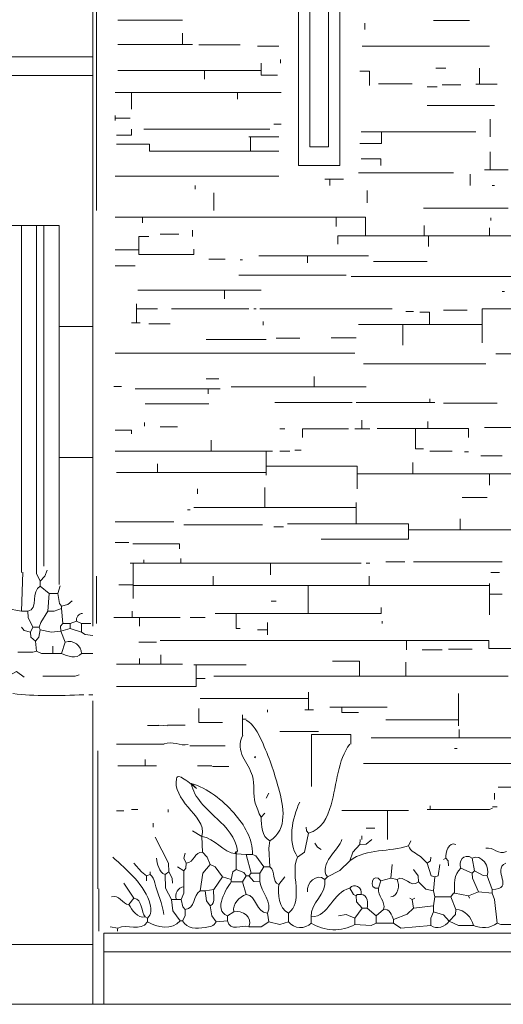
# Model space of a CAD drawing. Header units: millimetres. Extents: x 0 to 19989, y 0 to 8213.
# Tile 2 of 26: x 2562 to 4023, y 0 to 2974. Entities that reach past the tile are written whole.
import ezdxf

# ---------------------------------------------------------------- set-up
doc = ezdxf.new("R2010")
doc.units = ezdxf.units.MM
for name, color, linetype, lineweight in [('ARCH', 7, 'Continuous', 13), ('GROUND', 7, 'Continuous', 13), ('LOUVERS', 7, 'Continuous', 13), ('MASONRY', 7, 'Continuous', 13), ('PLANTS', 7, 'Continuous', 13)]:
    doc.layers.add(name, color=color, linetype=linetype, lineweight=lineweight)

msp = doc.modelspace()

# ---------------------------------------------------------------- linework, layer by layer
at = {"layer": 'ARCH', "color": 7, "lineweight": 13}
for p, q in [((3405, 2533.9), (3405, 3382.4)), ((3529.4, 3382.4), (3529.4, 2533.9)), ((3438.9, 2590.5), (3438.9, 3337.1)), ((3495.5, 3337.1), (3495.5, 2590.5)), ((2782.8, 2997.7), (2782.8, 2862)), ((610.9, 2862), (2782.8, 2862)), ((2782.8, 2862), (2782.8, 2805.4)), ((2782.8, 2805.4), (644.8, 2805.4)), ((2782.8, 2805.4), (2782.8, 2047.5)), ((3495.5, 2590.5), (3438.9, 2590.5)), ((3529.4, 2533.9), (3405, 2533.9)), ((2681, 2047.5), (2782.8, 2047.5)), ((2782.8, 2047.5), (2782.8, 1651.6)), ((2681, 1651.6), (2782.8, 1651.6)), ((2782.8, 1651.6), (2782.8, 1142.5)), ((2782.8, 916.3), (2782.8, 226.2)), ((2782.8, 226.2), (2782.8, 181)), ((2816.7, 214.9), (7873.3, 214.9)), ((2816.7, 158.4), (2816.7, 214.9)), ((1030.9, 181), (2782.8, 181)), ((2782.8, 181), (2782.8, 0)), ((2816.7, 0), (2816.7, 158.4)), ((2816.7, 158.4), (7873.3, 158.4))]:
    msp.add_line(p, q, dxfattribs=at)
at = {"layer": 'GROUND', "color": 7, "lineweight": 13}
for p, q in [((610.9, 0), (2782.8, 0)), ((2782.8, 0), (2816.7, 0)), ((2816.7, 0), (7873.3, 0))]:
    msp.add_line(p, q, dxfattribs=at)
at = {"layer": 'LOUVERS', "color": 7, "lineweight": 13}
for p, q in [((2529, 2352.9), (2567.6, 2352.9)), ((2567.6, 2352.9), (2613.3, 2352.9)), ((2567.6, 2352.9), (2567.6, 1304.1)), ((2613.3, 2352.9), (2635.2, 2352.9)), ((2613.3, 2352.9), (2613.3, 1317.1)), ((2635.2, 2352.9), (2681, 2352.9)), ((2635.2, 2352.9), (2635.2, 1323.4)), ((2681, 2352.9), (2681, 2047.5)), ((2681, 2047.5), (2681, 1651.6)), ((2681, 1651.6), (2681, 1267.8))]:
    msp.add_line(p, q, dxfattribs=at)
at = {"layer": 'MASONRY', "color": 7, "lineweight": 13}
for p, q in [((2794.1, 2813), (2794.1, 3012.8)), ((2858.2, 2973.2), (3054.3, 2973.2)), ((3604.8, 2963.8), (3604.8, 2944.9)), ((3921.6, 2971.3), (3812.2, 2971.3)), ((3054.3, 2899.7), (3054.3, 2933.6)), ((3054.3, 2899.7), (2858.2, 2899.7)), ((3054.3, 2899.7), (3084.5, 2899.7)), ((3103.3, 2897.8), (3227.8, 2897.8)), ((3280.5, 2894), (3344.6, 2894)), ((3981.9, 2894), (3597.3, 2894)), ((3291.9, 2843.1), (3291.9, 2820.5)), ((3350.3, 2843.1), (3350.3, 2854.4)), ((3849.9, 2828.1), (3819.8, 2828.1)), ((3951.7, 2779), (3951.7, 2828.1)), ((2794.1, 2813), (2794.1, 2417)), ((3120.3, 2820.5), (2858.2, 2820.5)), ((3120.3, 2820.5), (3120.3, 2794.1)), ((3120.3, 2820.5), (3291.9, 2820.5)), ((3291.9, 2806.6), (3291.9, 2820.5)), ((3340.9, 2806.6), (3291.9, 2806.6)), ((3589.7, 2818.5), (3619.3, 2818.5)), ((3619.3, 2818.5), (3619.3, 2775.3)), ((3646.3, 2780.9), (3748.1, 2780.9)), ((3823.5, 2771.5), (3793.4, 2771.5)), ((3838.6, 2777.1), (3895.2, 2777.1)), ((3951.7, 2779), (3940.4, 2779)), ((4004.5, 2779), (3951.7, 2779)), ((2899.7, 2754.5), (2850.7, 2754.5)), ((2899.7, 2754.5), (2899.7, 2703.6)), ((2899.7, 2754.5), (3110.9, 2754.5)), ((3110.9, 2754.5), (3220.2, 2754.5)), ((3220.2, 2754.5), (3220.2, 2733.8)), ((3220.2, 2754.5), (3340.9, 2754.5)), ((3340.9, 2754.5), (3352.2, 2754.5)), ((3804.7, 2715.1), (3793.4, 2715.1)), ((3997, 2715.1), (3804.7, 2715.1)), ((2850.7, 2677.2), (2850.7, 2684.8)), ((2850.7, 2669.7), (2850.7, 2677.2)), ((2895.9, 2677.2), (2850.7, 2677.2)), ((3352.2, 2658.4), (3329.6, 2658.4)), ((3983.8, 2673.5), (3983.8, 2620.7)), ((2899.6, 2625), (2854.4, 2625)), ((2899.6, 2643.3), (2899.6, 2625)), ((3208.9, 2643.3), (2937.4, 2643.3)), ((3235.3, 2643.3), (3208.9, 2643.3)), ((3318.3, 2643.3), (3235.3, 2643.3)), ((3259.8, 2620.7), (3254.1, 2620.7)), ((3259.8, 2620.7), (3259.8, 2576.6)), ((3259.8, 2620.7), (3344.6, 2620.7)), ((3593.5, 2635.7), (3655.7, 2635.7)), ((3655.7, 2635.7), (3655.7, 2600.5)), ((3655.7, 2635.7), (3940.4, 2635.7)), ((2954.4, 2598), (2854.4, 2598)), ((2954.4, 2576.6), (2954.4, 2598)), ((3655.7, 2600.5), (3589.7, 2600.5)), ((3259.8, 2576.6), (2954.4, 2576.6)), ((3344.6, 2576.6), (3259.8, 2576.6)), ((3983.8, 2520.7), (3983.8, 2575.4)), ((3653.8, 2554.1), (3593.5, 2554.1)), ((3653.8, 2533.9), (3653.8, 2554.1)), ((2850.7, 2501.9), (3344.6, 2501.9)), ((3872.5, 2511.3), (3586, 2511.3)), ((3923.5, 2507.5), (3923.5, 2473.6)), ((3983.8, 2520.7), (3966.8, 2520.7)), ((3983.8, 2520.7), (4038.5, 2520.7)), ((3092, 2462.3), (3092, 2473.6)), ((3499.2, 2492.5), (3484.2, 2492.5)), ((3499.2, 2492.5), (3499.2, 2473.6)), ((3499.2, 2492.5), (3540.7, 2492.5)), ((3997, 2473.6), (3989.4, 2473.6)), ((3148.6, 2451), (3148.6, 2398.2)), ((3612.4, 2420.8), (3612.4, 2458.5)), ((2794.1, 2417), (2794.1, 2398.2)), ((4038.5, 2404.4), (3782.1, 2404.4)), ((2850.7, 2378.1), (2918.6, 2378.1)), ((2918.6, 2378.1), (2933.6, 2378.1)), ((2933.6, 2378.1), (3363.5, 2378.1)), ((2933.6, 2360.5), (2933.6, 2378.1)), ((3363.5, 2378.1), (3386.1, 2378.1)), ((3386.1, 2378.1), (3518.1, 2378.1)), ((3606.7, 2378.1), (3518.1, 2378.1)), ((3518.1, 2349.2), (3518.1, 2378.1)), ((3606.7, 2320.9), (3606.7, 2378.1)), ((3783.9, 2352.9), (3783.9, 2320.9)), ((3985.7, 2375.6), (3985.7, 2368)), ((3043, 2326.5), (2986.4, 2326.5)), ((3084.5, 2337.9), (3084.5, 2319)), ((3606.7, 2320.9), (3523.8, 2320.9)), ((3523.8, 2320.9), (3523.8, 2296.4)), ((3606.7, 2320.9), (3783.9, 2320.9)), ((3797.1, 2320.9), (3783.9, 2320.9)), ((3797.1, 2288.8), (3797.1, 2320.9)), ((3797.1, 2320.9), (3981.9, 2320.9)), ((3981.9, 2320.9), (3981.9, 2345.4)), ((4206.3, 2320.9), (3981.9, 2320.9)), ((2922.5, 2279.4), (2922.5, 2318.9)), ((2922.5, 2318.9), (2952.5, 2318.9)), ((2922.5, 2279.4), (2850.7, 2279.4)), ((2922.5, 2279.4), (2922.5, 2265.1)), ((2922.5, 2265.1), (3088.2, 2265.1)), ((3088.2, 2265.1), (3088.2, 2281.3)), ((3284.3, 2260.5), (3431.4, 2260.5)), ((3431.4, 2239.8), (3431.4, 2260.5)), ((3544.5, 2260.5), (3431.4, 2260.5)), ((3616.1, 2260.5), (3544.5, 2260.5)), ((3133.5, 2251.1), (3159.9, 2251.1)), ((3159.9, 2251.1), (3182.5, 2251.1)), ((3227.8, 2249.2), (3235.3, 2249.2)), ((3631.2, 2243.6), (3793.4, 2243.6)), ((2911, 2230.4), (2850.7, 2230.4)), ((3224, 2202.1), (3548.3, 2202.1)), ((4096.9, 2198.3), (3563.3, 2198.3)), ((3180.6, 2156.9), (2918.6, 2156.9)), ((3180.6, 2130.5), (3180.6, 2156.9)), ((3180.6, 2156.9), (3291.9, 2156.9)), ((4027.1, 2153.1), (4019.6, 2153.1)), ((2914.8, 2115.4), (2914.8, 2100.3)), ((2914.8, 2058.8), (2914.8, 2100.3)), ((2978.9, 2100.3), (2914.8, 2100.3)), ((3020.4, 2100.3), (3254.1, 2100.3)), ((3276.8, 2100.3), (3269.2, 2100.3)), ((3687.8, 2100.3), (3288.1, 2100.3)), ((3751.9, 2092.8), (3729.3, 2092.8)), ((3800.3, 2090.8), (3770.7, 2090.8)), ((3800.3, 2053.2), (3800.3, 2090.8)), ((3842.4, 2096.5), (3914, 2096.5)), ((3959.3, 2053.2), (3959.3, 2100.3)), ((3959.3, 2100.3), (3970.6, 2100.3)), ((3970.6, 2100.3), (4181.7, 2100.3)), ((2914.8, 2058.8), (2899.7, 2058.8)), ((2914.8, 2058.8), (2926.1, 2058.8)), ((2952.5, 2055.1), (3016.6, 2055.1)), ((3297.5, 2051.3), (3297.5, 2062.6)), ((3586, 2053.2), (3719.8, 2053.2)), ((3719.8, 1991), (3719.8, 2053.2)), ((3800.3, 2053.2), (3719.8, 2053.2)), ((3959.3, 2053.2), (3800.3, 2053.2)), ((3959.3, 2053.2), (3959.3, 1998.5)), ((3306.9, 2007.9), (3125.9, 2007.9)), ((3337.1, 2011.7), (3408.7, 2011.7)), ((3503, 2013.6), (3578.4, 2013.6)), ((2850.7, 1966.4), (3084.5, 1966.4)), ((3084.5, 1966.4), (3159.9, 1966.4)), ((3159.9, 1966.4), (3574.7, 1966.4)), ((4061.1, 1964.6), (4000.8, 1964.6)), ((3706.6, 1934.3), (3601.1, 1934.3)), ((3721.9, 1934.3), (3706.6, 1934.3)), ((3970.6, 1934.3), (3721.9, 1934.3)), ((3125.9, 1889.1), (3163.6, 1889.1)), ((3452.1, 1864.7), (3452.1, 1896.7)), ((2846.9, 1866.5), (2869.5, 1866.5)), ((3131.6, 1859), (2911, 1859)), ((3131.6, 1843.9), (3131.6, 1859)), ((3131.6, 1859), (3167.4, 1859)), ((3201.4, 1864.7), (3220.2, 1864.7)), ((3220.2, 1864.7), (3452.1, 1864.7)), ((3608.6, 1864.7), (3452.1, 1864.7)), ((3333.3, 1817.5), (3567.1, 1817.5)), ((3782.1, 1817.5), (3578.4, 1817.5)), ((3800.9, 1817.5), (3782.1, 1817.5)), ((3800.9, 1817.5), (3800.9, 1828.8)), ((3816, 1817.5), (3800.9, 1817.5)), ((4004.5, 1815.6), (3842.4, 1815.6)), ((2941.2, 1813.9), (3122.2, 1813.9)), ((3122.2, 1813.9), (3133.5, 1813.9)), ((2939.3, 1745.9), (2939.3, 1757.2)), ((3595.4, 1738.3), (3595.4, 1764.7)), ((3795.2, 1739.5), (3795.2, 1760.9)), ((2899.7, 1734.5), (2850.7, 1734.5)), ((2899.7, 1723.2), (2899.7, 1734.5)), ((2986.4, 1744), (3039.2, 1744)), ((3348.4, 1738.3), (3363.5, 1738.3)), ((3435.1, 1738.2), (3416.9, 1738.2)), ((3416.9, 1738.2), (3416.9, 1711.9)), ((3555.8, 1738.2), (3435.1, 1738.2)), ((3595.4, 1738.3), (3574.7, 1738.3)), ((3595.4, 1738.3), (3619.9, 1738.3)), ((3758.1, 1739.5), (3642.5, 1739.5)), ((3758.1, 1739.5), (3758.1, 1678)), ((3795.2, 1739.5), (3758.1, 1739.5)), ((3795.2, 1739.5), (3917.8, 1739.5)), ((3917.8, 1739.5), (3917.8, 1711.9)), ((3966.8, 1742.1), (4061.1, 1742.1)), ((3141, 1670.4), (3141, 1704.4)), ((3141, 1670.4), (2850.7, 1670.4)), ((3141, 1670.4), (3306.9, 1670.4)), ((3306.9, 1625.1), (3306.9, 1670.4)), ((3306.9, 1670.4), (3325.8, 1670.4)), ((3348.4, 1670.4), (3378.6, 1670.4)), ((3393.7, 1674.2), (3412.5, 1674.2)), ((3758.1, 1678), (3782.1, 1678)), ((3868.8, 1670.4), (3800.9, 1670.4)), ((3917.8, 1668.6), (3906.5, 1668.6)), ((3750, 1636.5), (3750, 1602.7)), ((3955.5, 1657.2), (4019.6, 1657.2)), ((2978.9, 1606.3), (2854.4, 1606.3)), ((2978.9, 1632.7), (2978.9, 1606.3)), ((3306.9, 1606.3), (2978.9, 1606.3)), ((3306.9, 1606.3), (3306.9, 1625.1)), ((3582.2, 1625.1), (3306.9, 1625.1)), ((3306.9, 1598.8), (3306.9, 1606.3)), ((3582.2, 1602.7), (3582.2, 1625.1)), ((3582.2, 1557.3), (3582.2, 1602.7)), ((3582.2, 1602.7), (3635, 1602.7)), ((3635, 1602.7), (3750, 1602.7)), ((3782.1, 1602.7), (3750, 1602.7)), ((3981.9, 1602.7), (3782.1, 1602.7)), ((3981.9, 1568.6), (3981.9, 1602.7)), ((4098.8, 1602.7), (3981.9, 1602.7)), ((3099.5, 1542.2), (3099.5, 1557.3)), ((3303.2, 1500.8), (3303.2, 1561.1)), ((3974.4, 1530.9), (3898.9, 1530.9)), ((3069.4, 1493.2), (3076.9, 1493.2)), ((3088.2, 1500.8), (3303.2, 1500.8)), ((3578.4, 1500.8), (3303.2, 1500.8)), ((3578.4, 1500.8), (3578.4, 1515.8)), ((3578.4, 1500.8), (3578.4, 1451.6)), ((2850.7, 1457.4), (3027.9, 1457.4)), ((3893.3, 1432.9), (3893.3, 1466.8)), ((3076.9, 1448), (3058.1, 1448)), ((3295.6, 1448), (3076.9, 1448)), ((3359.7, 1442.3), (3329.6, 1442.3)), ((3371, 1451.6), (3578.4, 1451.6)), ((3578.4, 1451.6), (3736.8, 1451.6)), ((3736.8, 1451.6), (3736.8, 1432.9)), ((3736.8, 1404.7), (3736.8, 1432.9)), ((3893.3, 1432.9), (3736.8, 1432.9)), ((3893.3, 1432.9), (4049.8, 1432.9)), ((3472.9, 1404.7), (3736.8, 1404.7)), ((2892.2, 1395.2), (2850.7, 1395.2)), ((3044.9, 1391.3), (2903.5, 1391.3)), ((3044.9, 1376.3), (3044.9, 1391.3)), ((2937.4, 1333), (2937.4, 1342.4)), ((3048.6, 1346.2), (3048.6, 1333)), ((2905.4, 1333), (2895.9, 1333)), ((2905.4, 1267), (2905.4, 1333)), ((2937.4, 1333), (2905.4, 1333)), ((2937.4, 1333), (3048.6, 1333)), ((3048.6, 1333), (3320.1, 1333)), ((3320.1, 1297.1), (3320.1, 1333)), ((3593.5, 1333), (3320.1, 1333)), ((3608.6, 1333), (3619.9, 1333)), ((3725.5, 1336.7), (3668.9, 1336.7)), ((3751.9, 1336.7), (4019.6, 1336.7)), ((2794.1, 1259.4), (2794.1, 1293.4)), ((3146.7, 1293.4), (3146.7, 1265)), ((3618, 1293.4), (3618, 1265)), ((4012.1, 1304.7), (3985.7, 1304.7)), ((2794.1, 1259.4), (2794.1, 1180.2)), ((2905.4, 1267), (2862, 1267)), ((2905.4, 1265), (2905.4, 1267)), ((2905.4, 1225.5), (2905.4, 1265)), ((2905.4, 1265), (3146.7, 1265)), ((3288.1, 1265), (3146.7, 1265)), ((3433.3, 1265), (3288.1, 1265)), ((3433.3, 1265), (3433.3, 1180.1)), ((3433.3, 1265), (3618, 1265)), ((3981.9, 1265), (3618, 1265)), ((3981.9, 1265), (3981.9, 1270.7)), ((3981.9, 1238.7), (3981.9, 1265)), ((3981.9, 1238.7), (3981.9, 1176.5)), ((3981.9, 1238.7), (4019.6, 1238.7)), ((3322, 1217.9), (3337.1, 1217.9)), ((3654, 1199.1), (3654, 1180.1)), ((2794.1, 1180.2), (2794.1, 1150.1)), ((2901.6, 1168.9), (2846.9, 1168.9)), ((2901.6, 1168.9), (2901.6, 1187.8)), ((2901.6, 1168.9), (2924.2, 1168.9)), ((2924.2, 1168.9), (2924.2, 1142.5)), ((2924.2, 1168.9), (3046.8, 1168.9)), ((3076.9, 1168.9), (3122.2, 1168.9)), ((3152.3, 1180.1), (3216.5, 1180.1)), ((3216.5, 1135), (3216.5, 1180.1)), ((3433.3, 1180.1), (3216.5, 1180.1)), ((3654, 1180.1), (3433.3, 1180.1)), ((3227.8, 1135), (3216.5, 1135)), ((3310.7, 1131.2), (3280.5, 1131.2)), ((3310.7, 1153.8), (3310.7, 1131.2)), ((3310.7, 1131.2), (3310.7, 1116.1)), ((3657.6, 1157.6), (3657.6, 1150.1)), ((2922.3, 1093.4), (2933.6, 1093.4)), ((2933.6, 1093.4), (2975.1, 1093.4)), ((2986.4, 1099.1), (3567.1, 1099.1)), ((3567.1, 1099.1), (3731.1, 1099.1)), ((3731.1, 1070.9), (3731.1, 1099.1)), ((3980, 1099.1), (3731.1, 1099.1)), ((3838.6, 1070.9), (3778.3, 1070.9)), ((3857.5, 1072.8), (3929.1, 1072.8)), ((3980, 1074.7), (3980, 1099.1)), ((4098.8, 1074.7), (3980, 1074.7)), ((2924.2, 1044.5), (2924.2, 1027.5)), ((2988.3, 1027.5), (2988.3, 1055.8)), ((2854.4, 1027.5), (2924.2, 1027.5)), ((2988.3, 1027.5), (2924.2, 1027.5)), ((3054.3, 1027.5), (2988.3, 1027.5)), ((3088.2, 1025.6), (3095.8, 1025.6)), ((3095.8, 984.2), (3095.8, 1025.6)), ((3246.6, 1025.6), (3095.8, 1025.6)), ((3570.9, 1037), (3506.8, 1037)), ((3589.1, 1037), (3570.9, 1037)), ((3589.1, 991.7), (3589.1, 1037)), ((3729.3, 991.7), (3729.3, 1033.2)), ((3095.8, 984.2), (3095.8, 960.3)), ((3095.8, 984.2), (3122.2, 984.2)), ((3148.6, 991.7), (3589.1, 991.7)), ((3589.1, 991.7), (3729.3, 991.7)), ((3729.3, 991.7), (4038.5, 991.7)), ((3095.8, 960.3), (2854.4, 960.3)), ((3107.1, 923.8), (3435.1, 923.8)), ((3435.1, 942.7), (3435.1, 923.8)), ((3435.1, 923.8), (3435.1, 889.9)), ((3887.6, 859.7), (3887.6, 938.9)), ((3103.4, 893.7), (3103.4, 850.8)), ((3535.1, 897.4), (3499.2, 897.4)), ((3535.1, 881.1), (3535.1, 897.4)), ((3672.7, 897.4), (3535.1, 897.4)), ((3235.3, 861.1), (3235.3, 874.8)), ((3310.7, 889.9), (3310.7, 882.4)), ((3423.8, 889.9), (3435.1, 889.9)), ((3450.2, 889.9), (3435.1, 889.9)), ((3586, 881.1), (3535.1, 881.1)), ((2982.8, 842.1), (2948.7, 842.1)), ((3061.8, 842.8), (3008.6, 842.8)), ((3103.4, 850.8), (3175, 850.8)), ((3246.9, 861.1), (3235.3, 861.1)), ((3235.3, 813), (3235.3, 861.1)), ((3684, 859.7), (3668.9, 859.7)), ((3887.6, 859.7), (3684, 859.7)), ((3887.6, 859.7), (3887.6, 840.9)), ((3465.3, 823.9), (3348.4, 823.9)), ((3555.8, 814.5), (3444.3, 814.5)), ((3444.3, 814.5), (3444.3, 658.3)), ((3563.1, 814.5), (3555.8, 814.5)), ((3563.1, 814.1), (3563.1, 814.5)), ((3563.1, 785.4), (3563.1, 812.6)), ((3868.8, 805.1), (3623.7, 805.1)), ((3889.5, 805.1), (3868.8, 805.1)), ((3889.5, 805.1), (3889.5, 829.6)), ((4117.6, 805.1), (3889.5, 805.1)), ((2854.4, 785.5), (2998.4, 785.5)), ((3075.7, 780.5), (3182.5, 780.5)), ((2797.9, 348.8), (2797.9, 765.5)), ((3876.3, 773), (3883.9, 773)), ((2941.2, 720.2), (2858.2, 720.2)), ((2941.2, 739.1), (2941.2, 720.2)), ((2941.2, 720.2), (2975.1, 720.2)), ((3193.8, 718.3), (3144.8, 718.3)), ((3601.1, 727.8), (4110.1, 727.8)), ((4117.6, 656.1), (4008.3, 656.1)), ((3997, 637.3), (3997, 618.4)), ((3802.8, 588.2), (3802.8, 599.5)), ((3990.9, 596.2), (4004.5, 596.2)), ((2877.1, 584.5), (2854.4, 584.5)), ((2899.7, 588.2), (2918.6, 588.2)), ((3010.9, 588.2), (3010.9, 580.7)), ((3535.8, 585.8), (3619.9, 585.8)), ((3619.9, 585.8), (3673.9, 585.8)), ((3673.9, 497.7), (3673.9, 585.8)), ((3736.8, 585.8), (3673.9, 585.8)), ((3802.8, 588.2), (3793.4, 588.2)), ((3802.8, 588.2), (3965.6, 588.2)), ((2965.7, 535.4), (2965.7, 546.8)), ((3596, 509), (3596, 497.7)), ((3635, 531.7), (3608.6, 531.7)), ((2801.7, 220.6), (2801.7, 226.2)), ((2857.3, 226.1), (2857.3, 220.6))]:
    msp.add_line(p, q, dxfattribs=at)
at = {"layer": 'PLANTS', "color": 7, "lineweight": 13}
for points in [[(2613.3, 1317.1), (2613.3, 1300.9), (2624.4, 1278.3)], [(2624.4, 1278.3), (2638.5, 1293.4), (2645.4, 1311.6)], [(2571.5, 1305.2), (2567.9, 1187.8)], [(2624.4, 1263.2), (2624.4, 1278.3)], [(2650.8, 1240.6), (2624.4, 1263.2)], [(2684.2, 1263.9), (2677.2, 1240.6)], [(2650.8, 1240.6), (2647.1, 1187.8)], [(2650.8, 1240.6), (2677.2, 1240.6)], [(2688.5, 1202.9), (2682.2, 1210.4), (2677.2, 1240.6)], [(2522.6, 1195.3), (2567.9, 1187.8)], [(2688.5, 1195.3), (2665.9, 1187.9), (2647.1, 1187.8)], [(2721.1, 1218.4), (2707.4, 1207.8), (2688.5, 1202.9)], [(2688.5, 1195.3), (2688.5, 1202.9)], [(2688.5, 1195.3), (2692.3, 1150.1)], [(2586.7, 1187.8), (2567.9, 1187.8)], [(2586.7, 1187.8), (2587.8, 1168.9), (2601.8, 1138.8)], [(2620.7, 1138.8), (2625.6, 1153.8), (2647.1, 1187.8)], [(2594.3, 1123.7), (2575.6, 1128.7), (2567.9, 1138.8)], [(2594.3, 1123.7), (2601.8, 1138.8)], [(2601.8, 1138.8), (2620.7, 1138.8)], [(2609.4, 1097.3), (2619.5, 1108.6), (2624.4, 1131.2)], [(2620.7, 1138.8), (2624.4, 1131.2)], [(2686.7, 1127.5), (2658.4, 1123.8), (2624.4, 1131.2)], [(2686.7, 1127.5), (2685.8, 1142.5), (2692.3, 1150.1)], [(2686.7, 1127.5), (2714.9, 1135)], [(2714.9, 1150.1), (2692.3, 1150.1)], [(2714.9, 1150.1), (2733.8, 1157.6)], [(2714.9, 1150.1), (2714.9, 1135)], [(2748.9, 1123.7), (2714.9, 1135)], [(2748.9, 1150.1), (2733.8, 1157.6)], [(2776.7, 1150.1), (2748.9, 1150.1)], [(2748.9, 1150.1), (2748.9, 1123.7)], [(2594.3, 1123.7), (2595.5, 1108.6), (2609.4, 1097.3)], [(2686.7, 1127.5), (2699.8, 1093.5)], [(2782.8, 1113.6), (2760.2, 1117.2), (2748.9, 1123.7)], [(2609.4, 1097.3), (2613.1, 1067.1)], [(2662.1, 1082.2), (2662.1, 1059.6)], [(2699.8, 1093.5), (2688.5, 1059.6)], [(2556.6, 1063.3), (2601.8, 1063.5), (2613.1, 1067.1)], [(2662.1, 1059.6), (2628.2, 1059.7), (2613.1, 1067.1)], [(2688.5, 1059.6), (2662.1, 1059.6)], [(2782.8, 1059.6), (2748.9, 1059.6)], [(2533.9, 995.5), (2552.8, 1005.4), (2575.4, 987.9)], [(2632, 991.7), (2730, 991.7), (2741.3, 995.5)], [(2771.5, 935.1), (2782.8, 935.1)], [(3008.6, 840.9), (2982.8, 843.3)], [(3142.7, 720.2), (3099.5, 720.2)], [(3314.5, 637.3), (3306.9, 622.2)], [(3291.9, 565.6), (3303.2, 576.9)], [(3965.6, 588.2), (3981.9, 588.2), (3990.9, 592.8)], [(3435.1, 516.6), (3428.8, 524.1), (3427.6, 535.4)], [(3112.7, 507.2), (3084.5, 524.1)], [(3112.7, 507.2), (3114.6, 460)], [(3435.1, 516.6), (3422.6, 460), (3401.2, 444.9)], [(2971.3, 505.3), (3011.8, 426.1), (3012.8, 399.7)], [(3318.3, 494), (3314.5, 471.3), (3318.3, 414.8)], [(3472.9, 467.6), (3461.5, 475.1), (3454, 486.4)], [(3589.7, 482.7), (3568.2, 460), (3559.6, 433.6)], [(3590.9, 497.7), (3589.7, 482.7)], [(3589.7, 482.7), (3608.6, 483.9), (3626.1, 497.7)], [(3744.3, 494), (3736.8, 478.9)], [(3065.6, 426.1), (3058.2, 441.2), (3061.8, 456.3)], [(3137.3, 422.3), (3128.7, 444.9), (3114.6, 460)], [(3215.7, 454.8), (3212.7, 460), (3220.2, 463.8)], [(3215.7, 454.8), (3220.2, 463.8)], [(3246.6, 452.5), (3215.7, 454.8)], [(3215.7, 454.8), (3216.4, 407.2)], [(3246.6, 452.5), (3265.5, 452.5)], [(3246.6, 452.5), (3261.7, 395.9)], [(3299.4, 414.8), (3275.7, 448.6), (3265.5, 452.5)], [(2907.2, 426.1), (2929.9, 399.7), (2944.9, 388.4)], [(3065.6, 426.1), (3064.4, 411), (3058.1, 403.5)], [(3137.3, 422.3), (3115.7, 395.9), (3107.1, 343.1)], [(3137.3, 422.3), (3152.3, 414.8), (3175, 384.6)], [(3491.7, 384.6), (3529.4, 404.5), (3559.6, 433.6)], [(3684, 380.8), (3687.8, 422.3)], [(3804.7, 444.9), (3803.5, 433.6), (3793.4, 426.1)], [(3816, 384.6), (3805.7, 388.5), (3793.4, 426.1)], [(3831.1, 422.3), (3826.1, 388.5), (3816, 384.6)], [(3849.9, 441.2), (3842.4, 437.4)], [(3849.9, 441.2), (3856.3, 433.6), (3857.5, 418.6)], [(3936.7, 403.5), (3929.1, 441.2)], [(2944.9, 388.4), (2956.3, 392.2)], [(2944.9, 388.4), (2944.9, 373.3)], [(2956.3, 399.7), (2956.3, 392.2)], [(3001.5, 392.2), (3012.8, 399.7)], [(3001.5, 392.2), (3002.6, 350.7), (3020.4, 316.7)], [(3024.1, 365.8), (3023.1, 380.8), (3012.8, 399.7)], [(3039.2, 414.8), (3058.1, 403.5)], [(3058.1, 354.4), (3058.1, 403.5)], [(3201.4, 377.1), (3206.3, 399.7), (3216.4, 407.2)], [(3246.6, 388.4), (3239.1, 398.5), (3216.4, 407.2)], [(3246.6, 388.4), (3235.3, 369.5)], [(3246.6, 388.4), (3254.1, 388.4)], [(3261.7, 395.9), (3254.1, 388.4)], [(3288.1, 369.5), (3269.2, 370.7), (3254.1, 388.4)], [(3288.1, 395.9), (3261.7, 395.9)], [(3288.1, 395.9), (3299.4, 414.8)], [(3288.1, 395.9), (3288.1, 369.5)], [(3299.4, 414.8), (3318.3, 414.8)], [(3767, 369.5), (3765.8, 388.4), (3751.9, 407.2)], [(3929.1, 395.9), (3895.2, 411)], [(3936.7, 403.5), (3929.1, 395.9)], [(3948, 339.4), (3930.3, 380.8), (3929.1, 395.9)], [(3936.7, 403.5), (3963, 389.4), (3974.4, 388.4)], [(3974.4, 388.4), (3989.4, 346.9)], [(2907.2, 320.5), (2877.1, 365.8)], [(3148.6, 346.9), (3175, 384.6)], [(3201.4, 377.1), (3175, 384.6)], [(3201.4, 377.1), (3201.4, 369.5)], [(3201.4, 369.5), (3235.3, 369.5)], [(3235.3, 369.5), (3246.6, 331.8)], [(3363.5, 384.6), (3344.6, 362)], [(3491.7, 384.6), (3484.2, 377.1)], [(3646.3, 350.7), (3653.8, 373.3)], [(3684, 380.8), (3653.8, 373.3)], [(3702.9, 377.1), (3684, 380.8)], [(3812.2, 343.1), (3789.6, 348.1), (3767, 369.5)], [(3812.2, 343.1), (3816, 384.6)], [(2801.7, 226.2), (2801.7, 348.8)], [(3058.1, 354.4), (3057.9, 335.6), (3050.5, 316.7)], [(3122.2, 343.1), (3107.1, 343.1)], [(3148.6, 346.9), (3122.2, 343.1)], [(3122.2, 343.1), (3127, 313), (3137.3, 297.9)], [(3578.4, 328.1), (3571, 332), (3559.6, 350.7)], [(3593.5, 331.8), (3582.2, 331.8), (3578.4, 328.1)], [(3578.4, 328.1), (3579.6, 309.2), (3597.3, 290.3)], [(3816, 324.3), (3812.2, 343.1)], [(3865, 324.3), (3872.5, 335.6), (3876.3, 335.6)], [(3876.3, 335.6), (3917.8, 328.1)], [(3917.8, 328.1), (3948, 339.4)], [(3921.6, 320.5), (3917.8, 328.1)], [(3989.4, 335.6), (3948, 339.4)], [(3989.4, 335.6), (3989.4, 346.9)], [(3989.4, 335.6), (3996.8, 316.7), (4004.5, 245.1)], [(2907.2, 320.5), (2892.2, 301.7)], [(3020.4, 316.7), (3035.4, 316.7)], [(3046.8, 252.6), (3025.2, 282.8), (3020.4, 316.7)], [(3050.5, 316.7), (3035.4, 316.7)], [(3061.8, 286.6), (3055.5, 294.1), (3050.5, 316.7)], [(3156.1, 248.9), (3142.2, 267.7), (3137.3, 297.9)], [(3748.1, 316.7), (3740.6, 320.5)], [(3748.1, 316.7), (3755.7, 320.5)], [(3748.1, 316.7), (3751.9, 290.3)], [(3751.9, 290.3), (3812.2, 297.9)], [(3816, 324.3), (3812.2, 297.9)], [(3812.2, 279), (3812.2, 297.9)], [(3816, 324.3), (3865, 324.3)], [(3865, 324.3), (3880.1, 286.6)], [(3061.8, 286.6), (3061.7, 267.7), (3054.3, 252.6)], [(3208.9, 279), (3190, 267.7)], [(3190, 252.6), (3190, 267.7)], [(3310.7, 275.3), (3314.5, 248.9)], [(3374.8, 275.3), (3374.8, 248.9)], [(3574.7, 260.2), (3548.3, 271.3), (3525.6, 267.7)], [(3597.3, 290.3), (3574.7, 260.2)], [(3612.4, 290.3), (3597.3, 290.3)], [(3638.8, 267.7), (3612.4, 290.3)], [(3638.8, 267.7), (3661.4, 286.6)], [(3638.8, 267.7), (3638.8, 245.1)], [(3691.6, 256.4), (3733, 272.5), (3751.9, 290.3)], [(3804.7, 237.6), (3804.8, 260.2), (3812.2, 279)], [(3859.4, 250.8), (3842.2, 270.3), (3812.2, 279)], [(3859.4, 250.8), (3878.9, 271.5), (3880.1, 286.6)], [(2941.2, 264), (2948.7, 260.2)], [(2948.7, 248.9), (2948.7, 260.2)], [(3046.8, 252.6), (3054.3, 252.6)], [(3156.1, 248.9), (3190, 252.6)], [(3314.5, 248.9), (3291.9, 233.8), (3254.1, 233.8)], [(3374.8, 248.9), (3348.4, 241.3), (3314.5, 248.9)], [(3442.7, 264), (3442.7, 245.1)], [(3574.7, 241.3), (3574.7, 260.2)], [(3574.7, 241.3), (3623.7, 237.7), (3638.8, 245.1)], [(3691.6, 245.1), (3638.8, 245.1)], [(3691.6, 245.1), (3691.6, 256.4)], [(3691.6, 245.1), (3714.2, 230.2), (3804.7, 237.6)], [(3859.4, 250.8), (3887.6, 237.7), (3932.9, 237.6)], [(4053.5, 241.3), (4015.8, 241.5), (4004.5, 245.1)], [(2858.2, 230), (2835.6, 233.8)], [(2858.2, 230), (2857.7, 226.1)]]:
    msp.add_lwpolyline(points, dxfattribs=at)
msp.add_lwpolyline([(3271.1, 746.6), (3273, 748.5), (3274.9, 746.6), (3273, 744.7)], close=True, dxfattribs=at)
for points in [[(2586.7, 1187.8), (2619.6, 1193.1), (2595.2, 1249.5), (2624.4, 1263.2)], [(2751.7, 1180.8), (2740.9, 1180.1), (2731, 1168.8), (2733.8, 1157.6)], [(2699.8, 1093.5), (2724.8, 1103), (2748, 1083), (2748.9, 1059.6)], [(2748.9, 1059.6), (2734.6, 1041.9), (2705.5, 1051.1), (2688.5, 1059.6)], [(2998.4, 786.7), (3023.6, 796.8), (3046.5, 779.2), (3071.5, 784.3)], [(3408.2, 610.8), (3385.3, 561.2), (3370.7, 492.4), (3401.2, 444.9)], [(3291.9, 565.6), (3291.7, 540.2), (3292.4, 506.6), (3318.3, 494)], [(3112.7, 507.2), (3153, 501.3), (3175.2, 458.8), (3215.7, 454.8)], [(3491.7, 384.6), (3464.5, 424.1), (3526.9, 467), (3535.8, 497.7)], [(3559.6, 433.6), (3613.1, 473.4), (3678.5, 458.5), (3736.8, 478.9)], [(3849.9, 441.2), (3848.8, 457.2), (3857.5, 493.5), (3880.1, 482.7)], [(4032.8, 461.9), (4008.8, 449.6), (3992.8, 476.2), (3970.6, 471.3)], [(3065.6, 426.1), (3089, 428.8), (3090.4, 460.8), (3114.6, 460)], [(3929.1, 441.2), (3902.7, 460), (3886.9, 429.2), (3895.2, 411)], [(3929.1, 441.2), (3957.9, 456.5), (3985.2, 413.7), (3974.4, 388.4)], [(3001.5, 392.2), (2982.4, 398.6), (2977.9, 424.3), (2975.1, 441.2)], [(4030.9, 426.1), (3986.9, 406.5), (4060.5, 346.9), (3989.4, 346.9)], [(3344.6, 362), (3323.7, 369.9), (3335.5, 402), (3318.3, 414.8)], [(3431.4, 339.4), (3428.1, 366.3), (3458.7, 398.1), (3484.2, 377.1)], [(3646.3, 350.7), (3612.5, 344.5), (3628.3, 405.2), (3653.8, 373.3)], [(3702.9, 377.1), (3723.2, 393.3), (3743.3, 348.8), (3767, 369.5)], [(3876.3, 335.6), (3876.5, 360.6), (3872, 393.1), (3895.2, 411)], [(3201.4, 369.5), (3190.1, 354.7), (3143.7, 283.6), (3190, 267.7)], [(3288.1, 369.5), (3291.1, 342.9), (3327, 306.1), (3310.7, 275.3)], [(3374.8, 275.3), (3343.6, 290.3), (3342, 333.6), (3344.6, 362)], [(3442.7, 264), (3440.1, 307.7), (3490.3, 330.9), (3484.2, 377.1)], [(3593.5, 331.8), (3599.6, 352), (3571.3, 368.9), (3559.6, 350.7)], [(3702.9, 377.1), (3710, 359.3), (3707.4, 328.3), (3684, 324.3)], [(2839.4, 324.3), (2863.6, 334), (2870.9, 300.9), (2892.2, 301.7)], [(3058.1, 354.4), (3040.7, 355.3), (3028.8, 331.7), (3035.4, 316.7)], [(3061.8, 286.6), (3092.6, 288.8), (3085.9, 328.9), (3107.1, 343.1)], [(3148.6, 346.9), (3145.4, 337.8), (3156.6, 303.4), (3137.3, 297.9)], [(3208.9, 279), (3204.7, 304.3), (3225.3, 324.1), (3246.6, 331.8)], [(3310.7, 275.3), (3275.7, 276.4), (3279.3, 328.1), (3246.6, 331.8)], [(3442.7, 264), (3498.9, 264.7), (3507.1, 339.6), (3559.6, 350.7)], [(3593.5, 331.8), (3613.7, 332.2), (3615.2, 302.9), (3612.4, 290.3)], [(3661.4, 286.6), (3669.5, 310.9), (3641.7, 326.8), (3646.3, 350.7)], [(2892.2, 301.7), (2900.9, 285.5), (2917.8, 259), (2941.2, 264)], [(2907.2, 320.5), (2933.1, 317.8), (2929.1, 277.2), (2941.2, 264)], [(3208.9, 279), (3234.4, 285.5), (3268.4, 264.2), (3254.1, 233.8)], [(3661.4, 286.6), (3678.9, 291), (3687.3, 267.3), (3691.6, 256.4)], [(3932.9, 237.6), (3927.9, 262), (3906.3, 286.3), (3880.1, 286.6)], [(2858.2, 230), (2887.4, 244.9), (2926, 216.9), (2948.7, 248.9)], [(3046.8, 252.6), (3023.3, 223.1), (2976.4, 231.8), (2948.7, 248.9)], [(3190, 252.6), (3197.1, 216.6), (3234.1, 242.7), (3254.1, 233.8)], [(3374.8, 248.9), (3390.7, 227.9), (3424.9, 226.1), (3442.7, 245.1)], [(3574.7, 241.3), (3535.9, 217.7), (3480.5, 220.7), (3442.7, 245.1)], [(3859.4, 250.8), (3848.4, 233.7), (3821.8, 226.2), (3804.7, 237.6)], [(3932.9, 237.6), (3955.8, 228.3), (3984.6, 229.2), (4004.5, 245.1)]]:
    msp.add_open_spline(points, degree=3, dxfattribs=at)
for points, knots in [([(2541.5, 938.9), (2574.8, 933.1), (2646.9, 933.2), (2718.8, 932.8), (2756.4, 935.1)], [0, 0, 0, 0, 0.473751, 1, 1, 1, 1]), ([(3318.3, 494), (3373.2, 530.7), (3347.9, 653.4), (3307.3, 770.7), (3268.5, 846.7), (3246.9, 858.7)], [0, 0, 0, 0, 0.428831, 0.804213, 1, 1, 1, 1]), ([(3291.9, 565.6), (3286.3, 570.8), (3282.5, 585.9), (3264.7, 626.5), (3282.3, 709), (3210.2, 762.3), (3236, 813)], [0, 0, 0, 0, 0.101809, 0.184628, 0.507252, 1, 1, 1, 1]), ([(3435.1, 516.6), (3475.6, 528.5), (3519.2, 622), (3523.1, 738.5), (3559.2, 785.4)], [0, 0, 0, 0, 0.376904, 1, 1, 1, 1]), ([(3112.7, 507.2), (3121.4, 544.2), (3068.9, 588.7), (3025.7, 659.9), (3043.1, 701), (3123.2, 627.1), (3080.7, 667.4)], [0, 0, 0, 0, 0.405624, 0.785668, 0.860311, 1, 1, 1, 1]), ([(3265.5, 452.5), (3266.6, 500.4), (3212.4, 587.3), (3130.1, 653), (3080.7, 667.4)], [0, 0, 0, 0, 0.467897, 1, 1, 1, 1]), ([(3080.7, 667.4), (3089, 622.4), (3156, 566.7), (3214.2, 504.5), (3220.2, 463.8)], [0, 0, 0, 0, 0.537544, 1, 1, 1, 1]), ([(3793.4, 426.1), (3786, 432.2), (3771.1, 453.9), (3743.1, 460.4), (3736.8, 478.9)], [0, 0, 0, 0, 0.369861, 1, 1, 1, 1]), ([(2843.1, 444.9), (2884.5, 406.6), (2956.4, 348.2), (2960.3, 272.2), (2948.7, 260.2)], [0, 0, 0, 0, 0.802479, 1, 1, 1, 1]), ([(3374.8, 275.3), (3395.4, 292.3), (3403.2, 349.4), (3387.9, 414.2), (3401.2, 444.9)], [0, 0, 0, 0, 0.423395, 1, 1, 1, 1]), ([(2997.7, 271.5), (2993.1, 303.3), (2974.2, 345.6), (2965.1, 386.3), (2956.3, 392.2)], [0, 0, 0, 0, 0.757678, 1, 1, 1, 1]), ([(3156.1, 248.9), (3149.1, 236.3), (3112.1, 228.9), (3067, 227), (3054.3, 252.6)], [0, 0, 0, 0, 0.346815, 1, 1, 1, 1])]:
    msp.add_open_spline(points, degree=3, knots=knots, dxfattribs=at)

doc.saveas('drawing.dxf')
